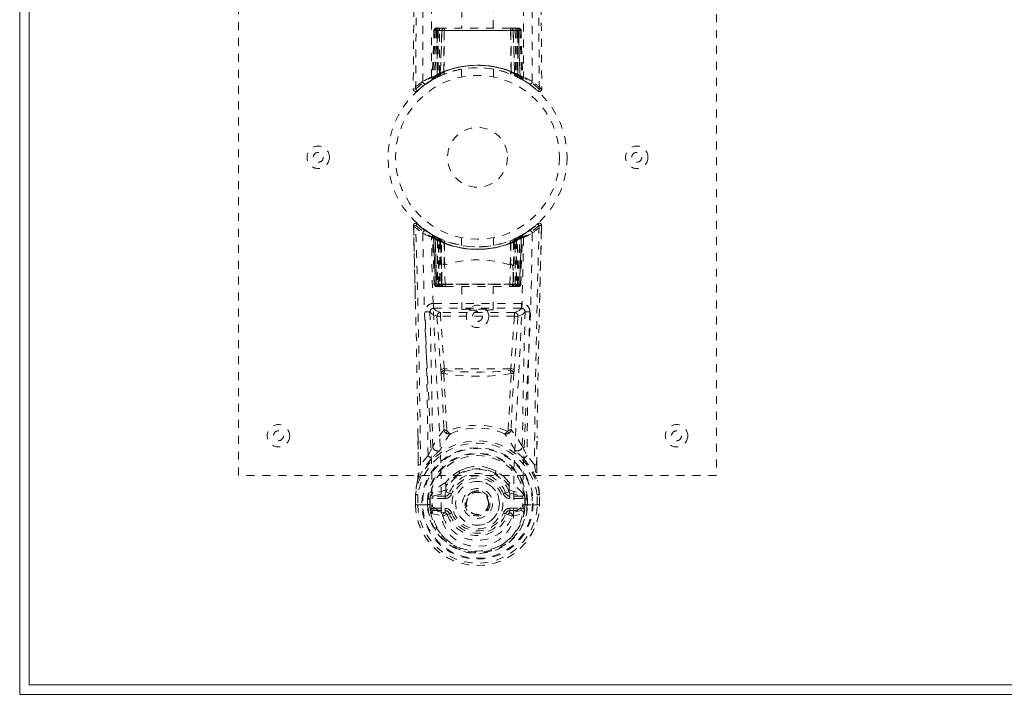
# Model space of a CAD drawing. Header units: inches. Extents: x 23.7 to 107.2, y 49.5 to 73.
# Tile 1 of 7: x 23.7 to 36.1, y 49.5 to 58. Entities that reach past the tile are written whole.
import ezdxf

# ---------------------------------------------------------------- set-up
doc = ezdxf.new("R2010")
doc.units = ezdxf.units.IN
doc.header["$MEASUREMENT"] = 0
doc.linetypes.add('SLD-Dashed', pattern=[0.075, 0.05, -0.025])
doc.linetypes.add('SLD-Solid', pattern=[0])

msp = doc.modelspace()

# ---------------------------------------------------------------- linework, layer by layer
at = {"color": 7, "linetype": 'SLD-Solid', "lineweight": 15}
for p, q in [((23.689, 49.539), (23.689, 73.039)), ((23.807, 72.921), (23.807, 49.657)), ((23.807, 49.657), (23.807, 72.921)), ((23.807, 49.657), (107.071, 49.657)), ((107.071, 49.657), (23.807, 49.657)), ((107.189, 49.539), (23.689, 49.539))]:
    msp.add_line(p, q, dxfattribs=at)
at = {"color": 7, "linetype": 'SLD-Dashed', "lineweight": 0}
for p, q in [((26.439, 52.289), (26.439, 60.289)), ((32.439, 60.289), (32.439, 52.289)), ((29.244, 58.147), (29.244, 57.914)), ((29.634, 57.914), (29.634, 58.147)), ((28.892, 57.885), (28.871, 57.279)), ((28.906, 57.885), (28.885, 57.288)), ((28.906, 57.885), (28.892, 57.885)), ((28.926, 57.889), (28.904, 57.295)), ((28.924, 57.885), (28.904, 57.298)), ((28.991, 57.885), (28.924, 57.885)), ((28.931, 57.885), (28.931, 57.328)), ((28.932, 57.885), (29.946, 57.885)), ((28.933, 57.329), (28.932, 57.885)), ((28.945, 57.914), (28.936, 57.914)), ((28.945, 57.885), (28.944, 57.335)), ((28.945, 57.913), (28.945, 57.885)), ((29.933, 57.885), (28.945, 57.885)), ((29.008, 57.914), (28.954, 57.914)), ((28.963, 57.343), (28.963, 57.885)), ((28.963, 57.885), (29.914, 57.885)), ((28.972, 57.334), (28.991, 57.885)), ((28.992, 57.885), (28.973, 57.334)), ((28.991, 57.885), (28.992, 57.885)), ((29.015, 57.362), (29.02, 57.885)), ((29.022, 57.885), (29.018, 57.364)), ((29.022, 57.885), (29.02, 57.885)), ((29.029, 57.914), (29.022, 57.914)), ((29.855, 57.885), (29.022, 57.885)), ((29.848, 57.914), (29.03, 57.914)), ((29.856, 57.914), (29.849, 57.914)), ((29.86, 57.364), (29.855, 57.885)), ((29.858, 57.885), (29.855, 57.885)), ((29.858, 57.885), (29.863, 57.362)), ((29.924, 57.914), (29.87, 57.914)), ((29.905, 57.334), (29.886, 57.885)), ((29.886, 57.885), (29.887, 57.885)), ((29.887, 57.885), (29.906, 57.334)), ((29.954, 57.885), (29.887, 57.885)), ((29.914, 57.885), (29.915, 57.343)), ((29.914, 57.885), (29.914, 57.885)), ((29.942, 57.914), (29.933, 57.914)), ((29.933, 57.885), (29.933, 57.335)), ((29.946, 57.885), (29.945, 57.329)), ((29.947, 57.328), (29.947, 57.885)), ((29.974, 57.295), (29.953, 57.889)), ((29.954, 57.914), (29.954, 57.914)), ((29.954, 57.885), (29.974, 57.298)), ((29.959, 57.914), (29.955, 57.914)), ((29.972, 57.885), (29.993, 57.288)), ((29.986, 57.885), (29.972, 57.885)), ((29.986, 57.885), (30.007, 57.279)), ((29.239, 57.397), (29.239, 57.3)), ((29.639, 57.3), (29.639, 57.397)), ((28.793, 57.213), (28.895, 57.276)), ((28.857, 57.255), (28.87, 57.263)), ((28.871, 57.279), (28.885, 57.288)), ((28.888, 57.273), (28.955, 57.308)), ((28.904, 57.298), (28.972, 57.334)), ((28.943, 57.302), (28.931, 57.328)), ((28.945, 57.303), (28.933, 57.329)), ((28.955, 57.308), (28.956, 57.308)), ((28.959, 57.31), (28.957, 57.309)), ((28.973, 57.334), (28.972, 57.334)), ((28.975, 57.317), (28.976, 57.318)), ((29.015, 57.362), (29.018, 57.364)), ((29.017, 57.335), (29.022, 57.337)), ((29.856, 57.337), (29.861, 57.335)), ((29.86, 57.364), (29.863, 57.362)), ((29.902, 57.318), (29.903, 57.317)), ((29.906, 57.334), (29.905, 57.334)), ((29.906, 57.334), (29.974, 57.298)), ((29.933, 57.335), (29.921, 57.309)), ((29.922, 57.308), (29.923, 57.308)), ((29.923, 57.308), (29.989, 57.273)), ((29.945, 57.329), (29.933, 57.303)), ((29.947, 57.328), (29.934, 57.302)), ((29.993, 57.288), (30.007, 57.279)), ((30.002, 57.267), (30.015, 57.259)), ((30.008, 57.263), (30.021, 57.255)), ((28.632, 57.148), (28.662, 57.147)), ((28.682, 57.125), (28.783, 57.206)), ((28.635, 55.379), (28.633, 55.429)), ((28.635, 55.43), (28.636, 55.38)), ((28.657, 54.505), (28.638, 55.423)), ((30.17, 55.431), (30.153, 55.417)), ((30.194, 55.452), (30.18, 55.44)), ((30.242, 55.383), (30.243, 55.43)), ((30.243, 55.383), (30.244, 55.429)), ((28.867, 55.318), (28.798, 55.362)), ((28.873, 55.314), (28.86, 55.322)), ((28.879, 55.309), (28.866, 55.317)), ((28.874, 55.314), (28.873, 55.314)), ((28.888, 55.289), (28.875, 55.297)), ((28.896, 54.693), (28.875, 55.297)), ((28.877, 55.312), (28.876, 55.312)), ((28.888, 55.289), (28.909, 54.693)), ((28.909, 54.693), (28.888, 55.289)), ((28.888, 55.289), (28.888, 55.289)), ((28.891, 55.304), (28.891, 55.304)), ((28.956, 55.27), (28.891, 55.304)), ((28.907, 55.282), (28.928, 54.69)), ((29.986, 55.304), (29.922, 55.27)), ((29.948, 54.69), (29.971, 55.282)), ((29.969, 54.693), (29.989, 55.289)), ((29.989, 55.289), (29.969, 54.693)), ((29.982, 54.693), (30.003, 55.297)), ((29.986, 55.304), (29.986, 55.304)), ((30.003, 55.297), (29.989, 55.289)), ((29.989, 55.289), (29.989, 55.289)), ((30.001, 55.312), (30.001, 55.312)), ((30.018, 55.322), (30.004, 55.314)), ((30.004, 55.314), (30.004, 55.314)), ((30.111, 55.384), (30.093, 55.366)), ((28.973, 55.244), (28.907, 55.279)), ((28.927, 54.693), (28.907, 55.279)), ((28.935, 55.249), (28.935, 54.693)), ((28.953, 55.24), (28.935, 55.249)), ((28.949, 55.242), (28.968, 55.233)), ((28.949, 54.693), (28.949, 55.242)), ((28.953, 55.24), (28.965, 55.266)), ((28.953, 54.693), (28.953, 55.24)), ((28.958, 55.27), (28.956, 55.27)), ((28.965, 55.266), (28.958, 55.27)), ((28.967, 55.234), (28.967, 54.693)), ((28.986, 55.225), (28.967, 55.234)), ((28.968, 55.233), (28.979, 55.26)), ((28.968, 55.233), (28.968, 54.693)), ((28.973, 55.244), (28.975, 55.243)), ((28.992, 54.693), (28.973, 55.244)), ((28.975, 55.243), (28.992, 54.744)), ((28.979, 55.26), (28.997, 55.252)), ((28.986, 55.225), (28.997, 55.252)), ((28.986, 54.693), (28.986, 55.225)), ((29.025, 55.212), (29.02, 55.214)), ((29.022, 54.937), (29.02, 55.214)), ((29.028, 55.239), (29.024, 55.241)), ((29.025, 55.212), (29.027, 54.935)), ((29.239, 55.279), (29.239, 55.182)), ((29.639, 55.182), (29.639, 55.279)), ((29.854, 55.241), (29.849, 55.239)), ((29.851, 54.935), (29.853, 55.212)), ((29.858, 55.214), (29.853, 55.212)), ((29.858, 55.214), (29.855, 54.937)), ((29.881, 55.252), (29.899, 55.26)), ((29.905, 55.244), (29.885, 54.693)), ((29.885, 54.744), (29.903, 55.243)), ((29.911, 55.234), (29.892, 55.225)), ((29.892, 55.225), (29.892, 54.693)), ((29.898, 55.26), (29.91, 55.233)), ((29.903, 55.243), (29.905, 55.244)), ((29.971, 55.279), (29.905, 55.244)), ((29.91, 55.233), (29.929, 55.242)), ((29.91, 54.693), (29.91, 55.233)), ((29.911, 54.693), (29.911, 55.234)), ((29.922, 55.27), (29.92, 55.27)), ((29.943, 55.249), (29.925, 55.24)), ((29.925, 55.24), (29.925, 54.693)), ((29.929, 55.242), (29.929, 54.693)), ((29.942, 54.693), (29.943, 55.249)), ((29.951, 54.693), (29.971, 55.279)), ((29.026, 54.935), (29.027, 54.935)), ((29.032, 54.691), (29.026, 54.935)), ((29.846, 54.691), (29.852, 54.935)), ((29.851, 54.935), (29.852, 54.935)), ((28.896, 54.693), (28.909, 54.693)), ((28.927, 54.693), (28.992, 54.693)), ((28.935, 54.693), (28.953, 54.693)), ((28.936, 54.664), (28.949, 54.664)), ((28.939, 54.664), (28.949, 54.664)), ((28.968, 54.693), (28.949, 54.693)), ((28.957, 54.664), (28.949, 54.666)), ((28.949, 54.664), (28.95, 54.664)), ((29.925, 54.693), (28.953, 54.693)), ((28.957, 54.664), (29.015, 54.664)), ((28.967, 54.693), (28.986, 54.693)), ((28.968, 54.693), (29.91, 54.693)), ((29.892, 54.693), (28.986, 54.693)), ((29.015, 54.664), (28.986, 54.664)), ((28.993, 54.693), (28.992, 54.693)), ((28.993, 54.693), (28.994, 54.692)), ((29.022, 54.664), (29.039, 54.664)), ((29.022, 54.664), (29.022, 54.664)), ((29.039, 54.664), (29.839, 54.664)), ((29.244, 54.664), (29.244, 54.374)), ((29.634, 54.374), (29.634, 54.664)), ((29.839, 54.664), (29.855, 54.664)), ((29.855, 54.664), (29.856, 54.664)), ((29.863, 54.664), (29.921, 54.664)), ((29.891, 54.664), (29.863, 54.664)), ((29.885, 54.693), (29.884, 54.693)), ((29.884, 54.692), (29.884, 54.693)), ((29.885, 54.693), (29.951, 54.693)), ((29.891, 54.664), (29.892, 54.664)), ((29.892, 54.693), (29.911, 54.693)), ((29.892, 54.664), (29.91, 54.664)), ((29.929, 54.693), (29.91, 54.693)), ((29.925, 54.693), (29.942, 54.693)), ((29.928, 54.664), (29.939, 54.664)), ((29.928, 54.664), (29.928, 54.664)), ((29.928, 54.664), (29.942, 54.664)), ((29.951, 54.693), (29.951, 54.693)), ((29.969, 54.693), (29.982, 54.693)), ((28.887, 54.453), (28.887, 54.391)), ((29.991, 54.453), (28.887, 54.453)), ((29.991, 54.391), (29.991, 54.453)), ((28.887, 54.391), (29.991, 54.391)), ((28.93, 54.29), (28.977, 53.626)), ((28.975, 54.338), (28.975, 54.293)), ((29.903, 54.338), (28.975, 54.338)), ((29.903, 54.293), (28.975, 54.293)), ((29.022, 53.63), (28.975, 54.293)), ((29.903, 54.293), (29.856, 53.63)), ((29.947, 54.29), (29.901, 53.626)), ((29.903, 54.338), (29.903, 54.293)), ((29.947, 54.29), (29.903, 54.293)), ((29.856, 53.63), (29.022, 53.63)), ((29.053, 52.858), (29.053, 52.858)), ((29.825, 52.858), (29.825, 52.858)), ((28.694, 52.42), (28.69, 52.781)), ((30.183, 52.42), (30.187, 52.765)), ((28.817, 52.539), (28.724, 52.424)), ((30.154, 52.424), (30.06, 52.539)), ((29.287, 52.377), (29.211, 52.349)), ((29.667, 52.349), (29.593, 52.376)), ((32.439, 52.289), (26.439, 52.289)), ((29.085, 52.251), (29.036, 52.197)), ((29.841, 52.197), (29.792, 52.251)), ((29.041, 52.104), (28.874, 52.067)), ((28.878, 52.03), (29.031, 52.068)), ((29.031, 52.068), (29.043, 52.084)), ((29.031, 52.03), (29.031, 52.068)), ((29.042, 52.152), (29.041, 52.104)), ((29.044, 52.085), (29.086, 52.069)), ((29.792, 52.069), (29.834, 52.085)), ((29.834, 52.084), (29.847, 52.068)), ((29.835, 52.152), (29.837, 52.104)), ((29.837, 52.104), (30.004, 52.067)), ((29.847, 52.03), (29.847, 52.068)), ((29.847, 52.068), (30, 52.03)), ((28.659, 52.051), (28.659, 52.047)), ((28.659, 51.92), (28.659, 52.047)), ((28.661, 52.047), (28.66, 51.919)), ((28.689, 52.047), (28.688, 51.924)), ((28.809, 51.925), (28.81, 51.998)), ((28.84, 51.997), (28.81, 51.998)), ((28.84, 51.997), (28.839, 51.925)), ((28.844, 52.011), (28.84, 51.997)), ((28.844, 52.011), (28.844, 51.926)), ((28.844, 52.011), (28.844, 52.011)), ((28.878, 52.03), (28.878, 52)), ((29.031, 52.03), (28.878, 52.03)), ((29.031, 52), (28.878, 52)), ((29.031, 52), (29.031, 52.03)), ((30, 52.03), (29.847, 52.03)), ((29.847, 52), (29.847, 52.03)), ((30, 52), (29.847, 52)), ((30, 52), (30, 52.03)), ((30.038, 51.997), (30.034, 52.011)), ((30.034, 52.011), (30.034, 51.926)), ((30.034, 52.011), (30.034, 52.011)), ((30.068, 51.998), (30.038, 51.997)), ((30.039, 51.925), (30.038, 51.997)), ((30.068, 51.998), (30.068, 51.998)), ((30.068, 51.998), (30.068, 51.925)), ((30.189, 51.924), (30.189, 52.047)), ((30.218, 51.919), (30.217, 52.047)), ((30.218, 52.047), (30.218, 52.051)), ((30.219, 51.92), (30.218, 52.047)), ((28.659, 51.92), (28.662, 51.92)), ((28.662, 51.92), (28.689, 51.92)), ((28.689, 51.92), (28.707, 51.92)), ((28.707, 51.921), (28.725, 51.921)), ((28.707, 51.92), (28.707, 51.921)), ((28.725, 51.921), (28.867, 51.921)), ((28.839, 51.925), (28.809, 51.925)), ((28.809, 51.925), (28.809, 51.925)), ((28.844, 51.926), (28.839, 51.925)), ((28.846, 51.847), (28.839, 51.925)), ((28.891, 51.878), (28.891, 51.848)), ((28.891, 51.878), (29.031, 51.878)), ((29.03, 51.819), (28.891, 51.848)), ((28.891, 51.848), (29.031, 51.848)), ((29.031, 51.878), (29.031, 51.848)), ((29.031, 51.848), (29.031, 51.819)), ((29.595, 51.939), (29.595, 51.936)), ((29.847, 51.848), (29.847, 51.878)), ((29.847, 51.878), (29.987, 51.878)), ((29.847, 51.819), (29.847, 51.848)), ((29.987, 51.848), (29.847, 51.819)), ((29.847, 51.848), (29.987, 51.848)), ((29.987, 51.848), (29.987, 51.878)), ((30.01, 51.915), (30.011, 51.921)), ((30.011, 51.921), (30.153, 51.921)), ((30.034, 51.926), (30.039, 51.925)), ((30.068, 51.925), (30.039, 51.925)), ((30.068, 51.925), (30.068, 51.925)), ((30.153, 51.921), (30.171, 51.921)), ((30.171, 51.921), (30.171, 51.92)), ((30.171, 51.92), (30.189, 51.92)), ((30.189, 51.92), (30.215, 51.92)), ((30.215, 51.92), (30.219, 51.92)), ((28.861, 51.812), (29.003, 51.779)), ((29.086, 51.81), (29.058, 51.8)), ((29.819, 51.8), (29.792, 51.81)), ((29.875, 51.779), (30.017, 51.812))]:
    msp.add_line(p, q, dxfattribs=at)
at = {"color": 7, "linetype": 'SLD-Dashed', "lineweight": 0, "flags": 128}
for points in [[(28.751, 57.241), (28.752, 59.337), (28.763, 61.431), (28.785, 63.524), (28.818, 65.614), (28.842, 66.926), (28.865, 68.235), (28.885, 69.542), (28.895, 70.845), (28.891, 72.143)], [(28.86, 57.297), (28.861, 59.163), (28.87, 61.029), (28.889, 62.894), (28.917, 64.757), (28.944, 66.246), (28.973, 67.732), (28.999, 69.215), (29.014, 70.694), (29.008, 72.168)], [(29.87, 72.168), (29.864, 70.694), (29.879, 69.215), (29.904, 67.732), (29.933, 66.246), (29.961, 64.757), (29.989, 62.894), (30.008, 61.029), (30.017, 59.163), (30.018, 57.297)], [(30.127, 57.241), (30.126, 59.337), (30.114, 61.431), (30.092, 63.524), (30.06, 65.614), (30.036, 66.926), (30.013, 68.235), (29.993, 69.542), (29.982, 70.845), (29.987, 72.143)], [(28.732, 71.644), (28.734, 70.95), (28.735, 70.222), (28.735, 69.461), (28.733, 68.667), (28.731, 67.883), (28.729, 67.213), (28.726, 66.58), (28.722, 65.907), (28.718, 65.193), (28.717, 64.997), (28.716, 64.799), (28.714, 64.598), (28.713, 64.395), (28.712, 64.279), (28.711, 64.034), (28.709, 63.765), (28.706, 63.333), (28.703, 62.852), (28.699, 62.322), (28.695, 61.741), (28.692, 61.351), (28.689, 60.941), (28.686, 60.536), (28.683, 60.154), (28.681, 59.786), (28.676, 59.166), (28.672, 58.592), (28.668, 58.064), (28.665, 57.583), (28.662, 57.147)], [(30.146, 71.644), (30.143, 70.795), (30.143, 69.905), (30.144, 68.976), (30.146, 68.01), (30.149, 67.22), (30.152, 66.589), (30.156, 65.915), (30.16, 65.198), (30.161, 65.002), (30.162, 64.802), (30.163, 64.6), (30.165, 64.395), (30.165, 64.277), (30.167, 64.028), (30.169, 63.756), (30.172, 63.322), (30.175, 62.84), (30.179, 62.311), (30.183, 61.733), (30.186, 61.346), (30.189, 60.939), (30.192, 60.492), (30.195, 60.049), (30.198, 59.633), (30.202, 59.143), (30.205, 58.698), (30.208, 58.298), (30.21, 57.943), (30.212, 57.633), (30.214, 57.367), (30.216, 57.147)], [(28.702, 71.154), (28.702, 68.022), (28.683, 64.397), (28.658, 60.773), (28.632, 57.148)], [(30.175, 71.179), (30.176, 68.022), (30.195, 64.397), (30.22, 60.773), (30.246, 57.148)], [(28.892, 57.885), (28.895, 57.885), (28.903, 57.885), (28.916, 57.885), (28.931, 57.885)], [(28.945, 57.885), (28.93, 57.885), (28.918, 57.885), (28.909, 57.885), (28.906, 57.885)], [(28.926, 57.893), (28.925, 57.891), (28.924, 57.885)], [(28.924, 57.885), (28.924, 57.885), (28.926, 57.885), (28.93, 57.885), (28.934, 57.885), (28.94, 57.885), (28.947, 57.885), (28.955, 57.885), (28.963, 57.885)], [(29.02, 57.885), (29.01, 57.885), (29.001, 57.885), (28.995, 57.885), (28.992, 57.885)], [(29.02, 57.885), (29.02, 57.891), (29.021, 57.897), (29.022, 57.902), (29.023, 57.906), (29.024, 57.91), (29.026, 57.912), (29.027, 57.914), (29.029, 57.914)], [(29.849, 57.914), (29.85, 57.914), (29.852, 57.912), (29.854, 57.91), (29.855, 57.906), (29.856, 57.902), (29.857, 57.897), (29.858, 57.891), (29.858, 57.885)], [(29.886, 57.885), (29.883, 57.885), (29.877, 57.885), (29.868, 57.885), (29.858, 57.885)], [(29.914, 57.885), (29.922, 57.885), (29.93, 57.885), (29.937, 57.885), (29.943, 57.885), (29.948, 57.885), (29.952, 57.885), (29.953, 57.885), (29.954, 57.885)], [(29.972, 57.885), (29.969, 57.885), (29.96, 57.885), (29.948, 57.885), (29.933, 57.885)], [(29.946, 57.885), (29.962, 57.885), (29.974, 57.885), (29.983, 57.885), (29.986, 57.885)], [(29.201, 57.391), (29.223, 57.396), (29.225, 57.396)], [(28.927, 57.294), (28.935, 57.299), (28.942, 57.304)], [(29.017, 57.335), (29.018, 57.336), (29.019, 57.338), (29.019, 57.34), (29.019, 57.344), (29.018, 57.348), (29.017, 57.352), (29.016, 57.357), (29.015, 57.362)], [(29.861, 57.335), (29.86, 57.336), (29.859, 57.338), (29.859, 57.34), (29.859, 57.344), (29.859, 57.348), (29.86, 57.352), (29.861, 57.357), (29.863, 57.362)], [(29.935, 57.304), (29.942, 57.299), (29.951, 57.294)], [(29.985, 57.276), (29.991, 57.275), (29.997, 57.279), (30.001, 57.285)], [(30.197, 57.128), (30.204, 57.124), (30.212, 57.121), (30.221, 57.121), (30.229, 57.122), (30.236, 57.126), (30.241, 57.131), (30.244, 57.138), (30.245, 57.145)], [(30.246, 57.148), (30.245, 57.148), (30.244, 57.148), (30.237, 57.147), (30.227, 57.148), (30.222, 57.148), (30.216, 57.147)], [(28.707, 55.432), (28.704, 55.434), (28.683, 55.452)], [(30.219, 54.462), (30.22, 54.536), (30.224, 54.708), (30.229, 54.918), (30.235, 55.164), (30.24, 55.423)], [(28.752, 55.336), (28.759, 54.883), (28.771, 54.434), (28.788, 53.991), (28.81, 53.555), (28.84, 52.989), (28.863, 52.442), (28.868, 51.915)], [(28.984, 51.849), (28.98, 52.378), (28.957, 52.928), (28.925, 53.495), (28.902, 53.932), (28.883, 54.377), (28.869, 54.827), (28.861, 55.281)], [(28.883, 55.309), (28.876, 55.312), (28.874, 55.314)], [(28.905, 55.286), (28.9, 55.296), (28.895, 55.302)], [(28.947, 55.273), (28.94, 55.278), (28.931, 55.283)], [(30.017, 55.281), (30.008, 54.827), (29.995, 54.377), (29.976, 53.932), (29.953, 53.495), (29.921, 52.928), (29.897, 52.378), (29.893, 51.849)], [(29.947, 55.283), (29.938, 55.278), (29.931, 55.273)], [(30.126, 55.336), (30.119, 54.883), (30.107, 54.434), (30.09, 53.991), (30.068, 53.555), (30.038, 52.989), (30.015, 52.442), (30.01, 51.915)], [(28.948, 55.275), (28.947, 55.273), (28.944, 55.267), (28.94, 55.258), (28.935, 55.249)], [(28.949, 55.242), (28.953, 55.252), (28.957, 55.261), (28.96, 55.266), (28.961, 55.268)], [(28.979, 55.26), (28.978, 55.258), (28.975, 55.252), (28.971, 55.244), (28.967, 55.234)], [(29.892, 55.225), (29.888, 55.236), (29.884, 55.244), (29.882, 55.25), (29.881, 55.252)], [(29.911, 55.234), (29.907, 55.244), (29.903, 55.252), (29.9, 55.258), (29.899, 55.26)], [(29.925, 55.24), (29.92, 55.25), (29.916, 55.259), (29.913, 55.264), (29.913, 55.266)], [(29.917, 55.268), (29.918, 55.266), (29.921, 55.261), (29.925, 55.252), (29.929, 55.242)], [(29.943, 55.249), (29.938, 55.258), (29.934, 55.267), (29.931, 55.273), (29.93, 55.275)], [(28.992, 54.744), (28.992, 54.857), (28.996, 54.912), (29.003, 54.939), (29.006, 54.944), (29.009, 54.945), (29.011, 54.946), (29.012, 54.946), (29.015, 54.944), (29.018, 54.942), (29.022, 54.937)], [(29.022, 54.937), (29.024, 54.935), (29.025, 54.935), (29.025, 54.935), (29.026, 54.935)], [(29.852, 54.935), (29.853, 54.935), (29.853, 54.935), (29.854, 54.935), (29.855, 54.937)], [(29.855, 54.937), (29.86, 54.942), (29.862, 54.944), (29.865, 54.946), (29.867, 54.946), (29.869, 54.945), (29.871, 54.944), (29.875, 54.939), (29.882, 54.912), (29.886, 54.857), (29.885, 54.744)], [(28.935, 54.693), (28.92, 54.693), (28.907, 54.693), (28.899, 54.693), (28.896, 54.693), (28.896, 54.693)], [(28.909, 54.693), (28.913, 54.693), (28.922, 54.693), (28.934, 54.693), (28.949, 54.693)], [(28.967, 54.693), (28.951, 54.693), (28.944, 54.693), (28.938, 54.693), (28.933, 54.693), (28.929, 54.693), (28.927, 54.693), (28.927, 54.693)], [(28.992, 54.744), (28.992, 54.744), (28.993, 54.693)], [(29.032, 54.691), (29.234, 54.691), (29.439, 54.691), (29.644, 54.691), (29.846, 54.691)], [(29.884, 54.693), (29.885, 54.744), (29.885, 54.744)], [(29.951, 54.693), (29.95, 54.693), (29.948, 54.693), (29.945, 54.693), (29.94, 54.693), (29.933, 54.693), (29.926, 54.693), (29.911, 54.693)], [(29.929, 54.693), (29.943, 54.693), (29.956, 54.693), (29.965, 54.693), (29.969, 54.693)], [(29.982, 54.693), (29.981, 54.693), (29.979, 54.693), (29.97, 54.693), (29.957, 54.693), (29.942, 54.693)], [(28.842, 54.345), (28.871, 54.317), (28.93, 54.29)], [(28.842, 54.345), (28.862, 53.501), (28.876, 52.659)], [(28.975, 54.338), (28.916, 54.364), (28.887, 54.391)], [(28.975, 54.293), (28.959, 54.292), (28.945, 54.291), (28.935, 54.291), (28.93, 54.29)], [(29.991, 54.391), (29.961, 54.364), (29.903, 54.338)], [(29.947, 54.29), (30.007, 54.317), (30.036, 54.345)], [(30.002, 52.659), (30.015, 53.501), (30.036, 54.345)], [(28.977, 53.626), (28.981, 53.626), (28.992, 53.627), (29.006, 53.629), (29.022, 53.63)], [(28.977, 53.626), (28.979, 53.604), (28.982, 53.583)], [(28.982, 53.583), (29.001, 53.224), (29.018, 52.872)], [(29.862, 53.573), (29.723, 53.549), (29.581, 53.54), (29.439, 53.537), (29.296, 53.54), (29.155, 53.549), (29.016, 53.573)], [(29.016, 53.573), (29.035, 53.212), (29.053, 52.858)], [(29.026, 53.608), (29.024, 53.619), (29.022, 53.63)], [(29.825, 52.858), (29.843, 53.212), (29.862, 53.573)], [(29.856, 53.63), (29.854, 53.619), (29.852, 53.608)], [(29.856, 53.63), (29.872, 53.629), (29.886, 53.627), (29.896, 53.626), (29.901, 53.626)], [(29.896, 53.583), (29.877, 53.224), (29.86, 52.872)], [(29.896, 53.583), (29.899, 53.604), (29.901, 53.626)], [(29.017, 52.865), (28.943, 52.767), (28.876, 52.659)], [(29.017, 52.865), (29.019, 52.855), (29.023, 52.846), (29.029, 52.839), (29.036, 52.835), (29.043, 52.834), (29.051, 52.835), (29.058, 52.839), (29.064, 52.846)], [(29.814, 52.846), (29.82, 52.839), (29.827, 52.835), (29.834, 52.834), (29.842, 52.835), (29.849, 52.839), (29.855, 52.846), (29.859, 52.855), (29.861, 52.865)], [(30.002, 52.659), (29.935, 52.767), (29.861, 52.865)], [(28.693, 52.782), (28.694, 52.66), (28.696, 52.422)], [(30.182, 52.422), (30.183, 52.656), (30.184, 52.766)], [(28.97, 52.611), (28.965, 52.605), (28.957, 52.596)], [(29.921, 52.596), (29.912, 52.605), (29.908, 52.611)], [(28.86, 52.504), (28.761, 52.378), (28.687, 52.228)], [(30.018, 52.504), (30.118, 52.375), (30.191, 52.228)], [(29.211, 52.349), (29.113, 52.282), (29.085, 52.251)], [(29.792, 52.251), (29.765, 52.282), (29.667, 52.349)], [(28.687, 52.228), (28.67, 52.141), (28.659, 52.051)], [(28.687, 52.228), (28.685, 52.223), (28.685, 52.217)], [(30.193, 52.217), (30.193, 52.223), (30.191, 52.228)], [(30.218, 52.051), (30.207, 52.141), (30.191, 52.228)], [(28.874, 52.067), (28.867, 52.058), (28.852, 52.045)], [(29.114, 52.059), (29.109, 52.061), (29.104, 52.063), (29.099, 52.064), (29.095, 52.066), (29.091, 52.067), (29.088, 52.068), (29.087, 52.069), (29.086, 52.069)], [(29.764, 52.059), (29.769, 52.061), (29.774, 52.063), (29.779, 52.064), (29.783, 52.066), (29.787, 52.067), (29.789, 52.068), (29.791, 52.069), (29.792, 52.069)], [(29.837, 52.104), (29.836, 52.092), (29.834, 52.085), (29.834, 52.084)], [(30.026, 52.045), (30.02, 52.05), (30.004, 52.067)], [(28.689, 52.047), (28.684, 52.048), (28.678, 52.049), (28.673, 52.049), (28.669, 52.05), (28.665, 52.051), (28.662, 52.051), (28.66, 52.051), (28.659, 52.051)], [(28.659, 52.047), (28.659, 52.047), (28.66, 52.047), (28.663, 52.047), (28.667, 52.047), (28.671, 52.047), (28.677, 52.047), (28.683, 52.047), (28.689, 52.047)], [(28.84, 51.997), (28.84, 51.997), (28.84, 51.997)], [(28.878, 52), (28.86, 52.003), (28.844, 52.011)], [(30.034, 52.011), (30.017, 52.003), (30, 52)], [(30.038, 51.997), (30.038, 51.997), (30.038, 51.997)], [(30.218, 52.051), (30.217, 52.051), (30.215, 52.051), (30.212, 52.051), (30.209, 52.05), (30.204, 52.049), (30.199, 52.049), (30.194, 52.048), (30.189, 52.047)], [(30.189, 52.047), (30.195, 52.047), (30.201, 52.047), (30.206, 52.047), (30.211, 52.047), (30.215, 52.047), (30.217, 52.047), (30.219, 52.047), (30.218, 52.047)], [(28.688, 51.924), (28.682, 51.923), (28.676, 51.923), (28.67, 51.923), (28.666, 51.923), (28.662, 51.923), (28.66, 51.923), (28.658, 51.923), (28.659, 51.92)], [(28.849, 51.861), (28.868, 51.874), (28.891, 51.878)], [(28.868, 51.915), (28.867, 51.918), (28.867, 51.921)], [(28.868, 51.915), (28.872, 51.906), (28.879, 51.896)], [(28.984, 51.849), (28.982, 51.849), (28.98, 51.849)], [(29.893, 51.849), (29.891, 51.767), (29.871, 51.685), (29.833, 51.607), (29.777, 51.537), (29.707, 51.478), (29.624, 51.434), (29.534, 51.407), (29.439, 51.398), (29.344, 51.407), (29.254, 51.434), (29.171, 51.478), (29.1, 51.537), (29.045, 51.607), (29.007, 51.685), (28.987, 51.767), (28.984, 51.849)], [(29.059, 51.8), (29.051, 51.812), (29.048, 51.815), (29.043, 51.818), (29.039, 51.819), (29.035, 51.819), (29.026, 51.818), (29.016, 51.814), (29.008, 51.809), (29.004, 51.805), (29.002, 51.799), (29.002, 51.781)], [(29.114, 51.82), (29.109, 51.818), (29.104, 51.816), (29.099, 51.814), (29.095, 51.813), (29.091, 51.812), (29.088, 51.811), (29.087, 51.81), (29.086, 51.81)], [(29.764, 51.82), (29.769, 51.818), (29.774, 51.816), (29.779, 51.814), (29.783, 51.813), (29.787, 51.812), (29.789, 51.811), (29.791, 51.81), (29.792, 51.81)], [(29.876, 51.78), (29.877, 51.794), (29.874, 51.803), (29.872, 51.807), (29.869, 51.81), (29.861, 51.814), (29.851, 51.817), (29.841, 51.818), (29.835, 51.818), (29.83, 51.815), (29.824, 51.809), (29.819, 51.8)], [(29.898, 51.849), (29.895, 51.849), (29.893, 51.849)], [(29.987, 51.878), (30.009, 51.874), (30.029, 51.861)], [(30.01, 51.915), (30.005, 51.906), (29.999, 51.896)], [(30.219, 51.92), (30.219, 51.923), (30.218, 51.923), (30.216, 51.923), (30.212, 51.923), (30.207, 51.923), (30.202, 51.923), (30.196, 51.923), (30.189, 51.924)], [(29.059, 51.8), (29.056, 51.799), (29.051, 51.797), (29.042, 51.794), (29.032, 51.79), (29.022, 51.786), (29.013, 51.783), (29.006, 51.78), (29.003, 51.779)], [(29.819, 51.8), (29.821, 51.799), (29.827, 51.797), (29.836, 51.794), (29.846, 51.79), (29.856, 51.786), (29.865, 51.783), (29.872, 51.78), (29.875, 51.779)]]:
    msp.add_lwpolyline(points, dxfattribs=at)
at = {"color": 7, "linetype": 'SLD-Dashed', "lineweight": 0}
for centre, radius in [((29.439, 56.289), 1.125), ((29.439, 56.289), 1.03), ((29.439, 56.289), 0.376), ((27.439, 56.289), 0.141), ((31.439, 56.289), 0.141), ((27.439, 56.289), 0.0625), ((31.439, 56.289), 0.0625), ((29.439, 54.289), 0.141), ((29.439, 54.289), 0.0625), ((26.939, 52.789), 0.141), ((31.939, 52.789), 0.141), ((26.939, 52.789), 0.0625), ((31.939, 52.789), 0.0625), ((29.439, 51.939), 0.7), ((29.439, 51.939), 0.69), ((29.439, 51.939), 0.623), ((29.439, 51.939), 0.32), ((29.439, 51.939), 0.275), ((29.439, 51.939), 0.188), ((29.439, 51.939), 0.157), ((29.439, 51.939), 0.142), ((29.439, 51.939), 0.139), ((29.439, 51.939), 0.138)]:
    msp.add_circle(centre, radius, dxfattribs=at)
for centre, radius, start, end in [((28.922, 57.884), 0.03, 90.0094, 178.0012), ((28.974, 57.817), 0.105, 114.0121, 139.1279), ((28.936, 57.884), 0.03, 113.8928, 178.0141), ((28.936, 57.883), 0.0318, 89.3254, 119.9526), ((28.954, 57.884), 0.03, 90.0645, 178.0673), ((28.96, 57.875), 0.0394, 84.2284, 144.8156), ((28.959, 57.995), 0.0834, 255.4918, 260.9062), ((29.445, 57.892), 0.482, 177.3775, 180.8209), ((29.021, 57.884), 0.0299, 90.1893, 178.2037), ((29.022, 57.884), 0.0299, 90.1873, 178.2011), ((29.057, 57.892), 0.0354, 140.7612, 190.7258), ((29.821, 57.892), 0.0354, 349.2774, 39.2268), ((29.856, 57.884), 0.0299, 1.7963, 89.8152), ((29.857, 57.884), 0.0299, 1.7963, 89.8107), ((28.219, 57.889), 1.695, 359.8775, 0.8562), ((29.91, 57.867), 0.0478, 23.0006, 85.2648), ((29.924, 57.884), 0.03, 1.9327, 89.9355), ((29.92, 57.989), 0.0777, 279.4541, 285.043), ((29.329, 57.892), 0.605, 359.3864, 1.9537), ((29.942, 57.883), 0.0314, 57.5217, 90.7119), ((29.911, 58.105), 0.195, 280.3899, 282.7037), ((29.942, 57.884), 0.03, 1.9778, 66.5017), ((29.956, 57.884), 0.03, 1.9942, 89.9952), ((29.954, 57.884), 0.0305, 2.345, 69.5984), ((29.439, 56.29), 1.157, 47.826, 132.172), ((29.439, 56.257), 1.19, 60.8756, 119.1244), ((29.439, 56.289), 1.127, 60.4663, 119.5337), ((29.439, 56.29), 1.155, 64.0067, 115.9933), ((29.439, 56.291), 1.155, 64.6488, 115.3508), ((29.439, 56.29), 1.156, 65.6757, 114.3248), ((29.439, 56.326), 1.12, 67.9154, 112.0846), ((29.423, 56.058), 1.361, 114.4626, 119.6063), ((29.438, 56.29), 1.127, 119.5318, 124.6629), ((28.841, 57.281), 0.03, 301.1081, 358.0099), ((28.901, 57.31), 0.043, 197.0232, 245.7984), ((28.855, 57.289), 0.0299, 300.3167, 358.0965), ((29.44, 56.287), 1.13, 118.6687, 120.3012), ((29.433, 56.65), 0.844, 126.532, 131.7558), ((28.857, 57.275), 0.0187, 320.8751, 23.075), ((29.413, 56.679), 0.806, 125.5599, 130.9521), ((29.444, 56.279), 1.139, 114.3329, 119.2068), ((28.875, 57.298), 0.0278, 298.0232, 1.587), ((28.874, 57.299), 0.0299, 299.2579, 358.2018), ((29.424, 56.67), 0.816, 124.4215, 129.6459), ((28.993, 57.346), 0.0503, 193.5473, 226.9933), ((28.942, 57.334), 0.0297, 295.536, 358.524), ((28.943, 57.335), 0.0297, 295.4604, 358.5249), ((29.057, 57.375), 0.0994, 198.8558, 215.5651), ((29.4, 56.73), 0.74, 121.3933, 125.2424), ((28.988, 57.346), 0.0345, 344.8525, 31.0545), ((29.889, 57.346), 0.0345, 148.9461, 195.1468), ((29.479, 56.732), 0.737, 54.7514, 58.6287), ((29.831, 57.37), 0.0883, 323.2313, 342.0639), ((29.436, 56.284), 1.133, 60.7802, 65.6801), ((29.934, 57.335), 0.0297, 181.4769, 244.5451), ((29.936, 57.334), 0.0297, 181.4794, 244.4666), ((29.458, 56.676), 0.808, 50.3295, 55.604), ((29.464, 56.678), 0.807, 49.0501, 54.4353), ((29.447, 56.652), 0.841, 48.2344, 53.4756), ((29.487, 56.374), 1.031, 59.6508, 62.7016), ((29.997, 57.296), 0.0234, 171.7263, 234.8967), ((30.004, 57.299), 0.0299, 181.8035, 240.7368), ((29.667, 56.685), 0.67, 59.3419, 61.6735), ((30.023, 57.289), 0.0299, 181.9035, 239.6833), ((29.977, 57.31), 0.043, 294.1907, 342.9833), ((29.439, 56.29), 1.127, 55.3375, 60.4678), ((30.037, 57.281), 0.03, 181.9866, 238.9034), ((29.454, 56.058), 1.361, 60.3941, 65.537), ((29.429, 56.26), 1.193, 124.6589, 131.9389), ((28.662, 57.147), 0.03, 179.5999, 312.162), ((28.771, 57.226), 0.135, 215.8215, 228.5687), ((29.429, 56.302), 1.112, 124.6174, 132.0565), ((28.781, 57.242), 0.03, 180.3214, 304.0489), ((30.097, 57.242), 0.03, 235.9261, 359.6905), ((29.448, 56.302), 1.112, 47.9404, 55.3815), ((29.45, 56.262), 1.19, 48.0518, 55.3491), ((30.216, 57.147), 0.03, 227.838, 0.4001), ((31.379, 56.072), 1.584, 137.2626, 138.3472), ((28.663, 55.43), 0.03, 47.9304, 181.4926), ((28.672, 54.802), 0.628, 90.8078, 93.5455), ((29.423, 56.313), 1.185, 228.2243, 235.5023), ((29.075, 55.073), 0.545, 135.9034, 139.0315), ((-114.895, 51.019), 143.626, 0.56031, 1.76), ((29.439, 56.291), 1.158, 227.9757, 312.0241), ((29.434, 56.283), 1.119, 228.0224, 235.4137), ((29.04, 55.775), 0.482, 223.7135, 237.8706), ((29.465, 56.254), 1.084, 304.5128, 311.3069), ((29.455, 56.313), 1.184, 304.4957, 311.7784), ((180.21, 50.889), 150.065, 178.26574, 179.41395), ((30.214, 55.43), 0.03, 358.507, 132.07), ((29.241, 54.558), 1.307, 41.8809, 43.1842), ((30.226, 55.338), 0.0928, 78.519, 97.1276), ((-108.933, 51.143), 137.633, 0.68178, 1.76389), ((28.782, 55.337), 0.03, 55.9391, 180.2017), ((29.424, 56.527), 1.367, 240.5345, 245.6811), ((29.439, 56.289), 1.128, 235.3893, 240.5523), ((28.845, 55.296), 0.03, 1.9797, 59.1173), ((28.902, 55.268), 0.043, 114.3043, 163.0521), ((29.439, 56.321), 1.19, 240.9438, 299.0562), ((28.848, 55.297), 0.0272, 359.335, 40.2793), ((29.364, 56.154), 0.973, 239.6393, 243.7686), ((28.858, 55.288), 0.0299, 1.9046, 59.8846), ((28.859, 55.288), 0.0299, 1.7814, 59.8759), ((29.389, 55.876), 0.774, 228.3609, 234.0905), ((29.439, 56.289), 1.127, 240.5519, 299.4481), ((29.386, 55.867), 0.763, 229.2424, 234.9657), ((28.877, 55.278), 0.0299, 1.8103, 60.9257), ((29.438, 56.288), 1.126, 240.9509, 245.9079), ((29.435, 56.297), 1.136, 294.114, 299.0279), ((29.49, 55.868), 0.765, 305.0407, 310.7504), ((29.489, 55.876), 0.774, 305.9101, 311.6407), ((29.515, 56.153), 0.971, 296.2284, 300.3646), ((30.001, 55.278), 0.0299, 119.1044, 178.1898), ((30.001, 55.278), 0.03, 119.0563, 163.2388), ((29.483, 56.225), 1.05, 298.8359, 308.4395), ((30.019, 55.288), 0.0299, 120.1154, 178.0954), ((30.019, 55.288), 0.0299, 120.1241, 178.2186), ((29.439, 56.289), 1.127, 299.4463, 304.6122), ((29.976, 55.268), 0.0429, 16.9325, 65.7181), ((30.033, 55.296), 0.03, 120.8878, 178.0152), ((30.03, 55.297), 0.0272, 139.6753, 180.7237), ((29.453, 56.527), 1.368, 294.3202, 299.4652), ((30.096, 55.337), 0.03, 359.8119, 124.0473), ((168.102, 51.137), 137.924, 178.23603, 179.32385), ((29.39, 55.864), 0.76, 230.4704, 236.1168), ((29.439, 56.288), 1.155, 245.1324, 294.8676), ((28.943, 55.244), 0.0297, 1.5057, 64.5514), ((28.945, 55.243), 0.0297, 1.506, 64.6561), ((29.439, 56.288), 1.155, 245.9283, 294.0717), ((29.382, 55.822), 0.707, 234.8593, 239.2252), ((29.439, 56.288), 1.155, 246.9083, 293.0917), ((28.99, 55.232), 0.0346, 329.0945, 15.1504), ((28.995, 55.23), 0.0349, 329.3565, 15.0817), ((29.439, 56.253), 1.12, 248.2839, 291.7162), ((29.883, 55.23), 0.0349, 164.9165, 210.6554), ((29.887, 55.232), 0.0346, 164.8228, 210.9323), ((29.495, 55.822), 0.708, 300.7775, 305.1407), ((29.56, 56.027), 0.839, 293.5949, 295.4274), ((29.932, 55.243), 0.0297, 115.3508, 178.4872), ((29.934, 55.244), 0.0297, 115.4531, 178.4899), ((29.488, 55.864), 0.759, 303.8824, 309.5304), ((29.439, 53.669), 1.332, 71.9765, 108.0232), ((28.926, 54.694), 0.03, 181.9988, 269.9906), ((28.96, 54.743), 0.0807, 218.1977, 252.5527), ((28.939, 54.694), 0.03, 181.9308, 269.9284), ((28.955, 54.693), 0.0276, 179.1219, 257.233), ((28.957, 54.686), 0.0217, 247.363, 275.2505), ((29.385, 54.686), 0.436, 179.072, 182.8782), ((29.38, 54.686), 0.427, 179.0438, 182.9343), ((29.423, 54.686), 0.456, 179.1109, 182.7464), ((29.407, 54.686), 0.439, 179.0666, 182.8465), ((29.448, 54.686), 0.462, 179.109, 182.7019), ((29.022, 54.694), 0.0299, 181.8045, 269.8251), ((29.027, 55.221), 0.53, 266.3904, 270.5179), ((29.023, 54.694), 0.0295, 183.4602, 269.017), ((29.065, 54.685), 0.0334, 170.2481, 218.8792), ((29.813, 54.685), 0.0334, 321.138, 9.7441), ((29.851, 55.221), 0.53, 269.4825, 273.609), ((29.855, 54.694), 0.0295, 271.001, 356.5172), ((29.856, 54.694), 0.0299, 270.173, 358.1974), ((29.431, 54.686), 0.461, 357.2899, 0.8899), ((29.451, 54.686), 0.46, 357.261, 0.8723), ((29.467, 54.686), 0.443, 357.1737, 0.9225), ((29.916, 54.699), 0.0354, 260.9594, 350.2109), ((29.921, 54.694), 0.03, 270.0562, 358.0756), ((29.498, 54.686), 0.427, 357.0657, 0.9562), ((29.494, 54.686), 0.435, 357.1172, 0.9326), ((29.939, 54.694), 0.03, 270.0257, 358.0343), ((29.918, 54.743), 0.0807, 287.446, 321.8056), ((29.952, 54.694), 0.03, 270.0048, 358.0058), ((28.887, 54.348), 0.105, 89.8856, 181.4323), ((29.991, 54.348), 0.105, 358.5846, 90.0975), ((28.805, 54.019), 0.327, 83.5363, 94.0539), ((-72.482, 51.472), 101.305, 0.60388, 1.62581), ((28.887, 54.346), 0.045, 89.8883, 181.4236), ((28.975, 54.293), 0.0451, 90.3589, 183.0904), ((29.902, 54.293), 0.0451, 356.9086, 89.6271), ((29.991, 54.346), 0.045, 358.5764, 90.1117), ((30.072, 54.02), 0.326, 85.9339, 96.4759), ((131.367, 51.471), 101.312, 178.37423, 179.39608), ((29.024, 53.561), 0.0476, 87.4339, 152.2394), ((29.01, 53.617), 0.0441, 230.1794, 277.6346), ((29.292, 53.512), 0.283, 160.1688, 167.6076), ((29.439, 58.432), 4.842, 265.1093, 274.8902), ((29.589, 53.513), 0.279, 12.3354, 19.8791), ((29.854, 53.561), 0.0477, 27.7639, 92.562), ((29.868, 53.617), 0.0442, 262.3821, 309.8015), ((30.111, 52.037), 1.277, 142.4877, 153.3053), ((29.005, 52.87), 0.0134, 335.6206, 7.2607), ((29.077, 52.872), 0.0605, 186.6644, 290.151), ((29.048, 52.899), 0.0407, 221.3961, 276.0523), ((29.068, 52.862), 0.0161, 192.3001, 252.6604), ((29.439, 51.944), 0.977, 67.4213, 112.5684), ((29.111, 52.863), 0.0498, 199.5563, 255.0344), ((29.439, 52.026), 0.859, 66.6051, 113.3941), ((29.801, 52.872), 0.0605, 249.8473, 353.3373), ((29.767, 52.863), 0.0498, 284.9667, 340.4386), ((28.77, 52.039), 1.273, 26.6783, 37.528), ((29.809, 52.862), 0.0161, 287.3306, 347.7661), ((29.829, 52.899), 0.0408, 263.956, 318.5756), ((29.873, 52.87), 0.0133, 172.8169, 204.4985), ((29.439, 51.939), 0.787, 8.1858, 171.8142), ((29.439, 51.939), 0.758, 8.1857, 171.8143), ((29.439, 51.939), 0.632, 5.3576, 174.6424), ((27.653, 53.184), 1.331, 331.0169, 336.7455), ((30.584, 50.798), 2.426, 132.1315, 135.2884), ((28.936, 52.661), 0.0605, 182.4484, 303.6182), ((29.941, 52.661), 0.0605, 236.3818, 357.5516), ((28.296, 50.8), 2.422, 44.7089, 47.8704), ((31.227, 53.185), 1.333, 203.2589, 208.9787), ((28.981, 52.695), 0.226, 223.462, 237.5598), ((29.439, 51.939), 0.602, 5.5122, 174.4878), ((29.903, 52.686), 0.215, 302.0804, 316.8991), ((27.383, 52.379), 1.312, 352.9091, 1.7776), ((24.561, 53.117), 4.22, 347.8435, 350.5465), ((28.716, 52.371), 0.0537, 81.0713, 113.5726), ((29.439, 51.908), 0.465, 118.517, 148.4788), ((29.439, 51.951), 0.417, 18.6623, 161.3014), ((29.439, 51.939), 0.376, 20.1713, 159.8287), ((29.244, 52.338), 0.0346, 162.6965, 217.8359), ((29.439, 51.911), 0.463, 61.3223, 118.6792), ((29.439, 52.002), 0.405, 67.6957, 112.1084), ((29.634, 52.338), 0.0346, 322.1738, 17.2938), ((29.439, 51.909), 0.464, 31.504, 61.5012), ((30.162, 52.371), 0.0537, 66.4274, 98.9287), ((34.31, 53.116), 4.214, 189.4522, 192.1593), ((31.5, 52.379), 1.317, 178.2344, 187.0723), ((30.04, 51.926), 1.386, 167.8613, 174.9716), ((29.218, 51.804), 0.433, 114.799, 142.5936), ((28.953, 52.163), 0.0897, 352.848, 22.4186), ((29.439, 51.939), 0.346, 20.1711, 159.8289), ((29.439, 51.939), 0.275, 90.0001, 269.9999), ((29.439, 51.939), 0.275, 270.0001, 89.9999), ((29.916, 52.164), 0.0815, 156.0581, 188.6699), ((29.664, 51.808), 0.427, 37.2037, 65.4036), ((28.839, 51.926), 1.385, 5.0263, 12.1408), ((29.031, 52.089), 0.059, 270, 339.8287), ((29.108, 52.104), 0.0674, 179.7975, 196.5054), ((29.439, 51.939), 0.157, 84.1567, 107.2456), ((29.847, 52.089), 0.059, 200.1713, 270), ((28.974, 52.001), 0.131, 160.0039, 175.4944), ((28.878, 52.061), 0.0304, 210.7967, 270.6095), ((29.031, 52.089), 0.089, 270.0004, 339.8284), ((29.847, 52.089), 0.089, 200.1733, 269.9979), ((30, 52.061), 0.0304, 269.3905, 329.2033), ((29.942, 52.009), 0.0912, 1.1092, 23.3901), ((29.439, 51.939), 0.781, 181.2987, 358.7132), ((29.439, 51.939), 0.78, 181.4115, 358.5885), ((29.439, 51.939), 0.751, 181.2112, 358.7888), ((29.439, 51.939), 0.63, 181.3319, 358.6681), ((29.439, 51.939), 0.595, 181.3275, 187.5324), ((29.439, 51.939), 0.6, 190.4653, 358.6279), ((29.074, 51.891), 0.227, 187.6001, 200.4151), ((28.89, 51.819), 0.0298, 88.4981, 192.2542), ((29.439, 51.9), 0.572, 177.9354, 2.0646), ((29, 52.023), 0.175, 226.4374, 263.5823), ((29.031, 51.789), 0.03, 90.8934, 199.8083), ((29.031, 51.789), 0.0298, 19.91, 90.2806), ((29.031, 51.789), 0.089, 20.1716, 89.9996), ((29.031, 51.789), 0.059, 20.1713, 90), ((29.439, 51.939), 0.346, 200.1711, 339.8289), ((29.847, 51.789), 0.089, 90.0021, 159.8267), ((29.847, 51.789), 0.059, 90, 159.8287), ((29.847, 51.789), 0.0298, 89.7194, 160.09), ((29.847, 51.789), 0.03, 340.1892, 89.1075), ((29.878, 52.023), 0.175, 276.4286, 313.569), ((29.987, 51.819), 0.0298, 347.7418, 91.5059), ((29.804, 51.891), 0.227, 339.5849, 352.3999), ((29.439, 51.939), 0.595, 352.4676, 358.6725), ((29.439, 51.939), 0.465, 200.2061, 339.7911), ((29.439, 51.939), 0.405, 200.1906, 339.8094), ((29.439, 51.939), 0.376, 200.1713, 339.8287)]:
    msp.add_arc(centre, radius, start, end, dxfattribs=at)
msp.add_ellipse((29.439, 54.374), major_axis=(0.195, 0), ratio=0.034921, dxfattribs=at)

doc.saveas('drawing.dxf')
